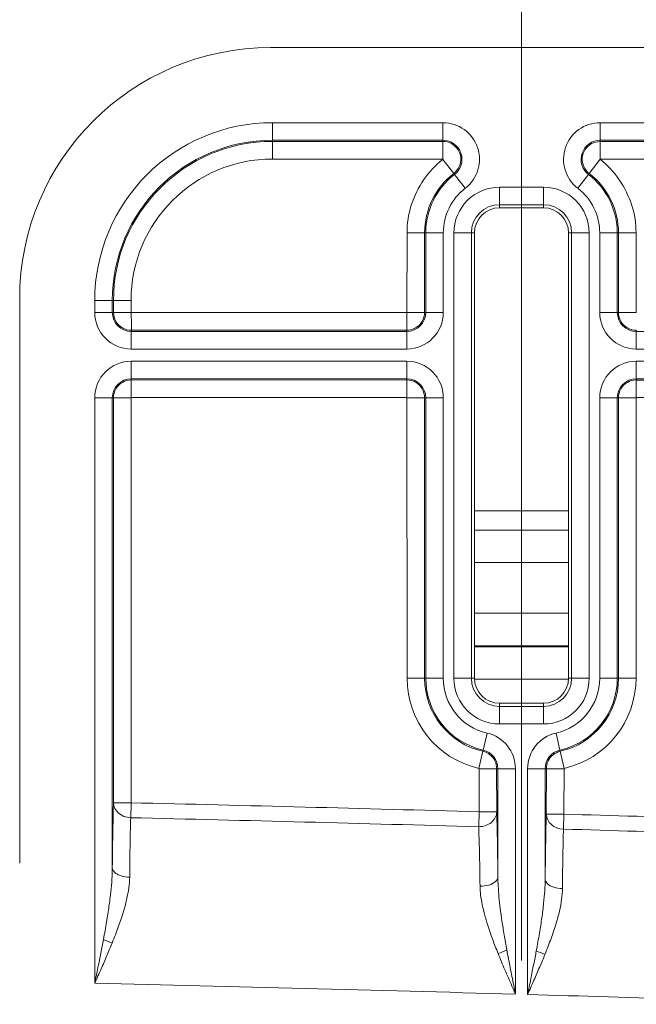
# Model space of a CAD drawing. Header units: inches. Extents: x 0 to 153, y 3 to 96.
# Tile 111 of 132: x 124.75 to 125.98, y 62.04 to 64.01. Entities that reach past the tile are written whole.
import ezdxf

# ---------------------------------------------------------------- set-up
doc = ezdxf.new("R2010")
doc.units = ezdxf.units.IN
doc.header["$LTSCALE"] = 4.5
doc.header["$MEASUREMENT"] = 0
doc.layers.add('Centerline (ANSI)', color=1, linetype='Continuous', lineweight=9, true_color=0xff0000)
for name, color, linetype, lineweight in [('Dimension (ANSI)', 7, 'Continuous', 9), ('Visible (ANSI)', 7, 'Continuous', 18), ('Visible Narrow (ANSI)', 7, 'Continuous', 5)]:
    doc.layers.add(name, color=color, linetype=linetype, lineweight=lineweight)
doc.styles.add('Note Text (ANSI)', font='arial.ttf')
doc.dimstyles.new('.XXX', dxfattribs={"dimscale": 4.5, "dimtxt": 0.095, "dimasz": 0.125, "dimexe": 0.1875, "dimexo": 0.063, "dimgap": 0.0625, "dimtad": 0, "dimtih": 1, "dimtoh": 1, "dimdec": 3, "dimrnd": 1e-08, "dimzin": 0, "dimdsep": 46, "dimtxsty": 'Note Text (ANSI)', "dimblk": 'Filled-1', "dimcen": 0.09, "dimdle": 0.45, "dimclrd": 256, "dimclre": 256, "dimclrt": 256, "dimadec": 0, "dimazin": 1, "dimtfac": 1.263158, "dimtofl": 0, "dimtmove": 0, "dimatfit": 3, "dimfxl": 1, "dimtolj": 1, "dimtzin": 4, "dimlwd": -1, "dimlwe": -1, "dimarcsym": 0})

# ---------------------------------------------------------------- blocks, each defined once
blk = doc.blocks.new('Filled-1')
at = {"color": 0}
for p, q in [((0, 0), (-1, 0.25)), ((-1, 0.25), (-1, -0.25)), ((-1, 0), (0, 0)), ((-1, -0.25), (0, 0))]:
    blk.add_line(p, q, dxfattribs=at)
at = {"color": 0, "flags": 128}
blk.add_lwpolyline([(-1, -0.25), (0, 0), (-1, 0.25), (-1, -0.25)], dxfattribs=at)
at = {"color": 0}
blk.add_solid([(-1, -0.25), (0, 0), (-1, 0.25), (-1, -0.25)], dxfattribs=at)
blk = doc.blocks.new('*D67')
at = {"layer": 'Defpoints', "color": 0, "transparency": 16777216}
for p in [(127.5591, 68.1746), (127.5591, 63.9629), (113.9341, 63.3379)]:
    blk.add_point(p, dxfattribs=at)
at = {"layer": 'Dimension (ANSI)', "transparency": 16777216}
for p, q in [((113.9341, 63.6214), (113.9341, 69.0184)), ((127.5591, 64.2464), (127.5591, 69.0184)), ((114.4966, 68.1746), (120.1934, 68.1746)), ((126.9966, 68.1746), (122.1582, 68.1746))]:
    blk.add_line(p, q, dxfattribs=at)
at = {"layer": 'Dimension (ANSI)', "transparency": 16777216, "xscale": 0.5625, "yscale": 0.5625, "zscale": 0.5625, "rotation": 180}
blk.add_blockref('Filled-1', (113.9341, 68.1746), dxfattribs=at)
at = {"layer": 'Dimension (ANSI)', "transparency": 16777216, "xscale": 0.5625, "yscale": 0.5625, "zscale": 0.5625}
blk.add_blockref('Filled-1', (127.5591, 68.1746), dxfattribs=at)
at = {"layer": 'Dimension (ANSI)', "transparency": 16777216, "insert": (120.4746, 68.393), "char_height": 0.4275, "attachment_point": 1, "style": 'Note Text (ANSI)'}
blk.add_mtext('\\A1;13.63', dxfattribs=at)

msp = doc.modelspace()

# ---------------------------------------------------------------- linework, layer by layer
at = {"layer": 'Centerline (ANSI)', "linetype": 'Continuous'}
msp.add_line((125.7466, 64.1438), (125.7466, 62.1319), dxfattribs=at)
at = {"layer": 'Visible (ANSI)'}
for p, q in [((127.8866, 63.9504), (125.2466, 63.9504)), ((125.7904, 63.6313), (125.7029, 63.6313)), ((125.6529, 63.5813), (125.6529, 62.6944)), ((125.8404, 62.6944), (125.8404, 63.5813)), ((124.7466, 63.4504), (124.7466, 62.3262)), ((125.5179, 63.2532), (125.5179, 63.2885)), ((125.6529, 63.0279), (125.8404, 63.0279)), ((125.7029, 62.6444), (125.7904, 62.6444)), ((125.6617, 62.5144), (125.6696, 62.5488)), ((125.831, 62.5141), (125.796, 62.5141))]:
    msp.add_line(p, q, dxfattribs=at)
for centre, radius, start, end in [((125.2466, 63.4504), 0.5, 90, 180), ((125.7029, 63.5813), 0.05, 90, 180), ((125.7904, 63.5813), 0.05, 0, 90), ((125.7029, 62.6944), 0.05, 180, 270), ((125.7904, 62.6944), 0.05, 270, 0)]:
    msp.add_arc(centre, radius, start, end, dxfattribs=at)
at = {"layer": 'Visible Narrow (ANSI)'}
for p, q in [((125.2505, 63.8008), (125.59, 63.8008)), ((125.2505, 63.7658), (125.2505, 63.8008)), ((125.59, 63.7658), (125.59, 63.8008)), ((125.9033, 63.8008), (127.4028, 63.8008)), ((125.9033, 63.7658), (125.9033, 63.8008)), ((125.2505, 63.7658), (125.59, 63.7658)), ((125.2505, 63.7635), (125.2505, 63.7658)), ((125.2505, 63.7635), (125.59, 63.7635)), ((125.2505, 63.7285), (125.2505, 63.7635)), ((125.59, 63.7658), (125.59, 63.7635)), ((125.59, 63.7281), (125.59, 63.7635)), ((125.9033, 63.7658), (127.4028, 63.7658)), ((125.9033, 63.7632), (125.9033, 63.7658)), ((125.9033, 63.7632), (127.4028, 63.7635)), ((125.9033, 63.7281), (125.9033, 63.7635)), ((125.2505, 63.7285), (125.59, 63.7281)), ((125.59, 63.7278), (125.6117, 63.6997)), ((125.9033, 63.7279), (125.8816, 63.6997)), ((125.9033, 63.7281), (127.4028, 63.7281)), ((125.6131, 63.6979), (125.6115, 63.6999)), ((125.6131, 63.6979), (125.6345, 63.6701)), ((125.8802, 63.6979), (125.8588, 63.6701)), ((125.8816, 63.6997), (125.8802, 63.6979)), ((125.7029, 63.6725), (125.7904, 63.6725)), ((125.7029, 63.6375), (125.7029, 63.6725)), ((125.7904, 63.6375), (125.7904, 63.6725)), ((125.7029, 63.6375), (125.7904, 63.6375)), ((125.7029, 63.6313), (125.7029, 63.6375)), ((125.7904, 63.6313), (125.7904, 63.6375)), ((125.5185, 63.5813), (125.5182, 63.4229)), ((125.5185, 63.5813), (125.5535, 63.5813)), ((125.5535, 63.5813), (125.5534, 63.4229)), ((125.5535, 63.5813), (125.5558, 63.5813)), ((125.5558, 63.5813), (125.5908, 63.5813)), ((125.5558, 63.5813), (125.5558, 63.4229)), ((125.5908, 63.5813), (125.5908, 63.4229)), ((125.6117, 62.6944), (125.6117, 63.5813)), ((125.6467, 63.5813), (125.6117, 63.5813)), ((125.6467, 62.6944), (125.6467, 63.5813)), ((125.6529, 63.5813), (125.6467, 63.5813)), ((125.8404, 63.5813), (125.8465, 63.5813)), ((125.8465, 63.5813), (125.8465, 62.6944)), ((125.8465, 63.5813), (125.8815, 63.5813)), ((125.8815, 63.5813), (125.8815, 62.6944)), ((125.9025, 63.4229), (125.9025, 63.5813)), ((125.9375, 63.5813), (125.9025, 63.5813)), ((125.9375, 63.4229), (125.9375, 63.5813)), ((125.9398, 63.5813), (125.9375, 63.5813)), ((125.94, 63.4229), (125.9398, 63.5813)), ((125.9748, 63.5813), (125.9398, 63.5813)), ((125.9751, 63.4229), (125.9748, 63.5813)), ((124.8962, 63.4229), (124.8962, 63.4465)), ((124.9312, 63.4465), (124.8962, 63.4465)), ((124.9312, 63.4229), (124.9312, 63.4465)), ((124.9335, 63.4465), (124.9312, 63.4465)), ((124.9685, 63.4465), (124.9335, 63.4465)), ((124.9338, 63.4229), (124.9335, 63.4465)), ((124.9688, 63.4229), (124.9685, 63.4465)), ((124.9312, 63.4229), (124.8962, 63.4229)), ((124.9338, 63.4229), (124.9312, 63.4229)), ((124.9688, 63.4229), (124.9335, 63.4229)), ((125.5179, 63.4226), (124.9688, 63.4226)), ((125.5179, 63.4226), (125.5179, 63.3873)), ((125.5182, 63.4229), (125.5535, 63.4229)), ((125.5558, 63.4229), (125.5534, 63.4229)), ((125.5558, 63.4229), (125.5908, 63.4229)), ((125.9375, 63.4229), (125.9025, 63.4229)), ((125.94, 63.4229), (125.9375, 63.4229)), ((125.9751, 63.4229), (125.9398, 63.4229)), ((125.5179, 63.3875), (124.9691, 63.3873)), ((124.9691, 63.3873), (124.9691, 63.385)), ((124.9691, 63.385), (124.9691, 63.35)), ((125.5179, 63.385), (124.9691, 63.385)), ((125.5179, 63.385), (125.5179, 63.3875)), ((125.5179, 63.385), (125.5179, 63.35)), ((125.9754, 63.3873), (125.9754, 63.385)), ((126.9431, 63.385), (125.9754, 63.385)), ((125.9754, 63.385), (125.9754, 63.35)), ((125.5179, 63.35), (124.9691, 63.35)), ((126.9431, 63.35), (125.9754, 63.35)), ((124.9691, 63.3258), (125.5179, 63.3258)), ((124.9691, 63.2908), (124.9691, 63.3258)), ((125.5179, 63.2908), (125.5179, 63.3258)), ((125.9754, 63.3258), (126.9431, 63.3258)), ((125.9754, 63.2908), (125.9754, 63.3258)), ((124.9691, 63.2908), (125.5179, 63.2908)), ((124.9691, 63.2908), (124.9691, 63.2883)), ((124.9691, 63.2532), (124.9691, 63.2885)), ((124.9691, 63.2883), (125.5179, 63.2884)), ((125.5179, 63.2884), (125.5179, 63.2908)), ((125.9754, 63.2908), (126.9431, 63.2908)), ((125.9754, 63.2908), (125.9754, 63.2883)), ((125.9754, 63.2532), (125.9754, 63.2885)), ((125.9754, 63.2883), (126.9431, 63.2884)), ((124.8962, 62.0869), (124.8962, 63.2529)), ((124.9312, 63.2529), (124.8962, 63.2529)), ((124.9312, 63.2529), (124.9336, 63.2529)), ((124.9312, 62.3171), (124.9312, 63.2529)), ((124.9335, 62.4463), (124.9336, 63.2529)), ((124.9688, 63.2529), (124.9335, 63.2529)), ((124.9685, 62.4463), (124.9688, 63.2529)), ((124.9691, 63.2532), (125.5179, 63.2532)), ((125.5182, 63.2529), (125.5185, 62.6944)), ((125.5182, 63.2529), (125.5535, 63.2529)), ((125.5532, 63.2529), (125.5535, 62.6944)), ((125.5532, 63.2529), (125.5558, 63.2529)), ((125.5558, 63.2529), (125.5558, 62.6944)), ((125.5558, 63.2529), (125.5908, 63.2529)), ((125.5908, 63.2529), (125.5908, 62.6944)), ((125.9025, 62.6944), (125.9025, 63.2529)), ((125.9375, 63.2529), (125.9025, 63.2529)), ((125.9375, 62.6944), (125.9375, 63.2529)), ((125.9375, 63.2529), (125.9398, 63.2529)), ((125.9398, 62.6944), (125.9398, 63.2529)), ((125.9751, 63.2529), (125.9398, 63.2529)), ((125.9748, 62.6944), (125.9751, 63.2529)), ((125.9754, 63.2532), (126.9432, 63.2532)), ((125.6529, 62.9893), (125.8404, 62.9893)), ((125.6529, 62.9246), (125.8404, 62.9246)), ((125.8404, 62.8242), (125.6529, 62.8242)), ((125.8404, 62.7592), (125.6529, 62.7592)), ((125.6529, 62.7572), (125.8404, 62.7572)), ((125.5185, 62.6944), (125.5535, 62.6944)), ((125.5535, 62.6944), (125.5558, 62.6944)), ((125.5558, 62.6944), (125.5908, 62.6944)), ((125.6467, 62.6944), (125.6117, 62.6944)), ((125.6529, 62.6944), (125.6467, 62.6944)), ((125.6529, 62.6922), (125.8403, 62.6922)), ((125.8404, 62.6944), (125.8465, 62.6944)), ((125.8465, 62.6944), (125.8815, 62.6944)), ((125.9375, 62.6944), (125.9025, 62.6944)), ((125.9398, 62.6944), (125.9375, 62.6944)), ((125.9748, 62.6944), (125.9398, 62.6944)), ((125.7029, 62.6383), (125.7029, 62.6444)), ((125.7904, 62.6383), (125.7029, 62.6383)), ((125.7029, 62.6383), (125.7029, 62.6033)), ((125.7904, 62.6444), (125.7904, 62.6383)), ((125.7904, 62.6383), (125.7904, 62.6033)), ((125.7904, 62.6033), (125.7029, 62.6033)), ((125.6701, 62.551), (125.6779, 62.5852)), ((125.8232, 62.551), (125.8154, 62.5852)), ((125.6701, 62.551), (125.6696, 62.5488)), ((125.8237, 62.5486), (125.8232, 62.551)), ((125.8315, 62.5147), (125.8237, 62.5488)), ((125.662, 62.5141), (125.6622, 62.4283)), ((125.662, 62.5141), (125.6972, 62.5141)), ((125.697, 62.5141), (125.6972, 62.4283)), ((125.6995, 62.5141), (125.697, 62.5141)), ((125.6995, 62.5141), (125.7345, 62.5141)), ((125.6995, 62.5141), (125.6995, 62.299)), ((125.7345, 62.5141), (125.7345, 62.0651)), ((125.7587, 62.0644), (125.7587, 62.5141)), ((125.7937, 62.5141), (125.7587, 62.5141)), ((125.7937, 62.2943), (125.7937, 62.5141)), ((125.7961, 62.5141), (125.7937, 62.5141)), ((125.796, 62.4236), (125.7961, 62.5141)), ((125.831, 62.4236), (125.8313, 62.5145)), ((124.9685, 62.4463), (124.9335, 62.4463)), ((124.9678, 62.4166), (124.9685, 62.4463)), ((125.6622, 62.4283), (125.6614, 62.3986)), ((125.6622, 62.4283), (125.6972, 62.4283)), ((125.831, 62.4236), (125.796, 62.4236)), ((125.8302, 62.3938), (125.831, 62.4236))]:
    msp.add_line(p, q, dxfattribs=at)
for centre, radius, start, end in [((125.2505, 63.4465), 0.3543, 90, 180), ((125.59, 63.7279), 0.0729, 307.6142, 90), ((125.9033, 63.7279), 0.0729, 90, 232.3858), ((125.2505, 63.4465), 0.3193, 90, 180), ((125.2505, 63.4465), 0.317, 90, 180), ((125.59, 63.7279), 0.0379, 307.6142, 90), ((125.9033, 63.7279), 0.0379, 90, 232.3858), ((125.2505, 63.4465), 0.282, 90, 180), ((125.7029, 63.5813), 0.1494, 127.614, 180), ((125.7029, 63.5813), 0.1471, 127.6142, 180), ((125.7904, 63.5813), 0.1471, 0, 52.3858), ((125.7904, 63.5813), 0.1494, 0, 52.3854), ((125.7029, 63.5813), 0.1121, 127.6142, 180), ((125.7029, 63.5813), 0.0911, 90, 180), ((125.7904, 63.5813), 0.0911, 0, 90), ((125.7904, 63.5813), 0.1121, 0, 52.3858), ((125.7029, 63.5813), 0.0561, 90, 180), ((125.7904, 63.5813), 0.0561, 0, 90), ((124.9691, 63.4229), 0.0729, 180, 270), ((124.9691, 63.4229), 0.0379, 180, 270), ((125.5179, 63.4229), 0.0729, 270, 0), ((125.5179, 63.4229), 0.0379, 270, 0), ((125.9754, 63.4229), 0.0729, 180, 270), ((125.9754, 63.4229), 0.0379, 180, 270), ((124.9691, 63.2529), 0.0729, 90, 180), ((125.5179, 63.2529), 0.0729, 0, 90), ((125.9754, 63.2529), 0.0729, 90, 180), ((124.9691, 63.2529), 0.0379, 90, 180), ((125.5179, 63.2529), 0.0379, 0, 90), ((125.9754, 63.2529), 0.0379, 90, 180), ((125.7029, 62.6944), 0.1844, 180, 257.116), ((125.7029, 62.6944), 0.1494, 180, 257.1161), ((125.7029, 62.6944), 0.1471, 180, 257.1163), ((125.7029, 62.6944), 0.1121, 180, 257.1163), ((125.7029, 62.6944), 0.0911, 180, 270), ((125.7029, 62.6944), 0.0561, 180, 270), ((125.7904, 62.6944), 0.0911, 270, 0), ((125.7904, 62.6944), 0.0561, 270, 0), ((125.7904, 62.6944), 0.1121, 282.8837, 0), ((125.7904, 62.6944), 0.1471, 282.8837, 0), ((125.7904, 62.6944), 0.1494, 282.8824, 0), ((125.7904, 62.6944), 0.1844, 282.882, 0), ((125.6616, 62.5141), 0.0729, 0, 77.1163), ((125.8316, 62.5141), 0.0729, 102.8837, 180), ((125.6616, 62.5141), 0.0379, 0, 77.1163), ((125.8316, 62.5141), 0.0379, 102.8837, 180), ((120.7466, -113.8211), 176.318, 88.402432, 88.627934), ((120.7466, -113.8211), 176.318, 88.157757, 88.347561), ((120.7466, -113.8211), 176.2882, 88.402432, 88.627934), ((120.7466, -113.8211), 176.2882, 88.157757, 88.347561), ((120.7466, -113.8211), 175.9569, 88.375603, 88.648665), ((120.7466, -113.8211), 175.9569, 88.157757, 88.367719)]:
    msp.add_arc(centre, radius, start, end, dxfattribs=at)
for centre, major_axis, ratio, start_param, end_param in [((124.9685, 62.4463), (-0.035, 0.001), 0.849532, 0.033131, 1.574337), ((125.6622, 62.4284), (0.035, 0.001), 0.849163, 4.664864, 6.250081), ((125.831, 62.4236), (-0.035, 0.001), 0.849534, 0.033131, 1.57018), ((124.9309, 62.1741), (0.0328, -0.0123), 0.196107, 4.229303, 4.780335), ((125.7002, 62.1531), (-0.0329, -0.0121), 0.190629, 1.494724, 2.049261), ((125.7935, 62.1516), (0.0328, -0.0123), 0.196612, 4.228854, 4.779543)]:
    msp.add_ellipse(centre, major_axis=major_axis, ratio=ratio, start_param=start_param, end_param=end_param, dxfattribs=at)
for points, knots in [([(125.59, 63.7635), (125.5958, 63.7634), (125.6075, 63.7606), (125.621, 63.7482), (125.6269, 63.7309), (125.624, 63.7128), (125.6162, 63.7035), (125.6116, 63.6998)], [0.0000005, 0.0000005, 0.0000005, 0.0000005, 0.2, 0.4, 0.6, 0.8, 0.9999977, 0.9999977, 0.9999977, 0.9999977]), ([(125.8816, 63.6997), (125.877, 63.7033), (125.8694, 63.7127), (125.8663, 63.7308), (125.8722, 63.748), (125.8856, 63.7606), (125.8974, 63.7632), (125.9033, 63.7633)], [0.0000039, 0.0000039, 0.0000039, 0.0000039, 0.2, 0.4, 0.6, 0.8, 0.9999982, 0.9999982, 0.9999982, 0.9999982]), ([(125.59, 63.7277), (125.5747, 63.7159), (125.5503, 63.6896), (125.5237, 63.6364), (125.5185, 63.6003), (125.5185, 63.5813)], [0.002606, 0.002606, 0.002606, 0.002606, 0.3333333, 0.6666667, 1, 1, 1, 1]), ([(125.9748, 63.5813), (125.9748, 63.6002), (125.9696, 63.6362), (125.9431, 63.6894), (125.9186, 63.7159), (125.9034, 63.728)], [0, 0, 0, 0, 0.3333333, 0.6666667, 0.9973954, 0.9973954, 0.9973954, 0.9973954]), ([(125.7961, 62.5141), (125.7961, 62.5194), (125.7984, 62.53), (125.8086, 62.543), (125.8185, 62.5474), (125.8237, 62.5488)], [0, 0, 0, 0, 0.3333333, 0.6666667, 0.9999644, 0.9999644, 0.9999644, 0.9999644]), ([(125.6972, 62.4283), (125.6976, 62.4132), (125.6985, 62.3775), (125.6992, 62.3279), (125.6995, 62.299)], [0.0000002, 0.0000002, 0.0000002, 0.0000002, 0.5, 1, 1, 1, 1]), ([(124.9658, 62.2981), (124.966, 62.3237), (124.9666, 62.3692), (124.9674, 62.4027), (124.9678, 62.4166)], [0.0000028, 0.0000028, 0.0000028, 0.0000028, 0.5, 1, 1, 1, 1]), ([(125.6614, 62.3986), (125.6618, 62.385), (125.6628, 62.352), (125.6636, 62.3061), (125.664, 62.2799)], [0.0000001, 0.0000001, 0.0000001, 0.0000001, 0.5, 1, 1, 1, 1]), ([(125.8282, 62.2753), (125.8284, 62.301), (125.829, 62.3464), (125.8298, 62.38), (125.8302, 62.3938)], [0.0000027, 0.0000027, 0.0000027, 0.0000027, 0.5, 1, 1, 1, 1]), ([(124.9312, 62.3171), (124.9312, 62.3098), (124.9309, 62.3021), (124.9304, 62.2939), (124.9299, 62.2858), (124.9291, 62.2773), (124.9282, 62.2683), (124.9272, 62.2593), (124.926, 62.2498), (124.9246, 62.2399), (124.9232, 62.23), (124.9216, 62.2197), (124.9197, 62.2087), (124.9179, 62.1978), (124.9158, 62.1862), (124.9136, 62.1741)], [0, 0, 0, 0, 0.2, 0.2, 0.2, 0.4, 0.4, 0.4, 0.6, 0.6, 0.6, 0.8, 0.8, 0.8, 1, 1, 1, 1]), ([(124.9658, 62.2981), (124.9598, 62.2982), (124.9538, 62.2991), (124.9486, 62.3008), (124.946, 62.3017), (124.9435, 62.3027), (124.9415, 62.3038), (124.9394, 62.305), (124.9375, 62.3063), (124.936, 62.3077), (124.933, 62.3106), (124.9313, 62.3138), (124.9312, 62.3171)], [0, 0, 0, 0, 0.333333, 0.333333, 0.333333, 0.500081, 0.500081, 0.500081, 0.666667, 0.666667, 0.666667, 1, 1, 1, 1]), ([(124.9658, 62.2981), (124.9657, 62.2914), (124.9651, 62.2843), (124.9641, 62.2768), (124.9631, 62.2693), (124.9616, 62.2615), (124.9597, 62.2532), (124.9578, 62.245), (124.9554, 62.2363), (124.9527, 62.2272), (124.9499, 62.2181), (124.9467, 62.2087), (124.943, 62.1986), (124.9394, 62.1886), (124.9353, 62.178), (124.9308, 62.1669)], [0, 0, 0, 0, 0.2, 0.2, 0.2, 0.4, 0.4, 0.4, 0.6, 0.6, 0.6, 0.8, 0.8, 0.8, 1, 1, 1, 1]), ([(125.6995, 62.299), (125.6994, 62.2956), (125.6977, 62.2923), (125.6946, 62.2894), (125.6914, 62.2865), (125.6869, 62.2841), (125.6816, 62.2824), (125.6762, 62.2808), (125.6701, 62.2799), (125.664, 62.2799)], [0, 0, 0, 0, 0.333333, 0.333333, 0.333333, 0.666667, 0.666667, 0.666667, 1, 1, 1, 1]), ([(125.7174, 62.1531), (125.7154, 62.1636), (125.7137, 62.1736), (125.712, 62.1832), (125.7104, 62.1928), (125.709, 62.2019), (125.7077, 62.2107), (125.7064, 62.2194), (125.7052, 62.2278), (125.7042, 62.2358), (125.7032, 62.2438), (125.7024, 62.2515), (125.7017, 62.2589), (125.701, 62.2662), (125.7005, 62.2732), (125.7001, 62.2799), (125.6998, 62.2866), (125.6996, 62.293), (125.6995, 62.299)], [0, 0, 0, 0, 0.166667, 0.166667, 0.166667, 0.333333, 0.333333, 0.333333, 0.5, 0.5, 0.5, 0.666667, 0.666667, 0.666667, 0.833333, 0.833333, 0.833333, 1, 1, 1, 1]), ([(125.7937, 62.2943), (125.7937, 62.287), (125.7934, 62.2793), (125.7929, 62.2712), (125.7924, 62.2631), (125.7916, 62.2545), (125.7907, 62.2456), (125.7897, 62.2366), (125.7885, 62.2271), (125.7871, 62.2173), (125.7857, 62.2074), (125.7841, 62.1971), (125.7823, 62.1862), (125.7804, 62.1752), (125.7784, 62.1637), (125.7761, 62.1516)], [0, 0, 0, 0, 0.2, 0.2, 0.2, 0.4, 0.4, 0.4, 0.6, 0.6, 0.6, 0.8, 0.8, 0.8, 1, 1, 1, 1]), ([(125.8282, 62.2753), (125.8222, 62.2754), (125.8162, 62.2764), (125.811, 62.2781), (125.8059, 62.2797), (125.8015, 62.2821), (125.7985, 62.285), (125.7955, 62.2878), (125.7938, 62.2911), (125.7937, 62.2943)], [0, 0, 0, 0, 0.333333, 0.333333, 0.333333, 0.666667, 0.666667, 0.666667, 1, 1, 1, 1]), ([(125.7, 62.146), (125.6961, 62.1556), (125.6925, 62.1648), (125.6893, 62.1736), (125.686, 62.1824), (125.6831, 62.1908), (125.6805, 62.1988), (125.6778, 62.2068), (125.6755, 62.2145), (125.6735, 62.2219), (125.6715, 62.2293), (125.6698, 62.2363), (125.6684, 62.2431), (125.667, 62.2498), (125.666, 62.2563), (125.6652, 62.2624), (125.6645, 62.2685), (125.6641, 62.2743), (125.664, 62.2799)], [0, 0, 0, 0, 0.166667, 0.166667, 0.166667, 0.333333, 0.333333, 0.333333, 0.5, 0.5, 0.5, 0.666667, 0.666667, 0.666667, 0.833333, 0.833333, 0.833333, 1, 1, 1, 1]), ([(125.8282, 62.2753), (125.8281, 62.2686), (125.8276, 62.2615), (125.8265, 62.254), (125.8255, 62.2466), (125.8241, 62.2387), (125.8222, 62.2305), (125.8203, 62.2223), (125.8179, 62.2136), (125.8151, 62.2046), (125.8123, 62.1955), (125.8092, 62.186), (125.8055, 62.176), (125.8019, 62.166), (125.7978, 62.1554), (125.7933, 62.1443)], [0, 0, 0, 0, 0.2, 0.2, 0.2, 0.4, 0.4, 0.4, 0.6, 0.6, 0.6, 0.8, 0.8, 0.8, 1, 1, 1, 1]), ([(124.9136, 62.1741), (124.9119, 62.1653), (124.9102, 62.1561), (124.9083, 62.1468), (124.9065, 62.1375), (124.9046, 62.128), (124.9026, 62.118), (124.9006, 62.108), (124.8984, 62.0976), (124.8962, 62.0869)], [0.0000016, 0.0000016, 0.0000016, 0.0000016, 0.3333333, 0.3333333, 0.3333333, 0.6666667, 0.6666667, 0.6666667, 1, 1, 1, 1]), ([(124.9308, 62.1669), (124.9275, 62.1588), (124.924, 62.1504), (124.9203, 62.1418), (124.9167, 62.1333), (124.9129, 62.1246), (124.9089, 62.1154), (124.9048, 62.1063), (124.9006, 62.0968), (124.8962, 62.0869)], [0.0000017, 0.0000017, 0.0000017, 0.0000017, 0.3333333, 0.3333333, 0.3333333, 0.6666667, 0.6666667, 0.6666667, 1, 1, 1, 1]), ([(125.7345, 62.0651), (125.7333, 62.071), (125.7322, 62.0769), (125.731, 62.0828), (125.7298, 62.0886), (125.7286, 62.0945), (125.7275, 62.1004), (125.7263, 62.1062), (125.7252, 62.1121), (125.724, 62.118), (125.7229, 62.1238), (125.7218, 62.1297), (125.7206, 62.1356), (125.7195, 62.1414), (125.7184, 62.1473), (125.7174, 62.1531)], [0, 0, 0, 0, 0.2, 0.2, 0.2, 0.4, 0.4, 0.4, 0.6, 0.6, 0.6, 0.8, 0.8, 0.8, 0.9999964, 0.9999964, 0.9999964, 0.9999964]), ([(125.7761, 62.1516), (125.7744, 62.1427), (125.7727, 62.1336), (125.7708, 62.1243), (125.769, 62.115), (125.7671, 62.1055), (125.7651, 62.0955), (125.7631, 62.0856), (125.7609, 62.0752), (125.7587, 62.0644)], [0.0000019, 0.0000019, 0.0000019, 0.0000019, 0.3333333, 0.3333333, 0.3333333, 0.6666667, 0.6666667, 0.6666667, 1, 1, 1, 1]), ([(125.7345, 62.0651), (125.7322, 62.0705), (125.7298, 62.0759), (125.7274, 62.0813), (125.7251, 62.0867), (125.7227, 62.0921), (125.7204, 62.0975), (125.718, 62.1029), (125.7157, 62.1083), (125.7134, 62.1137), (125.7111, 62.1191), (125.7088, 62.1244), (125.7066, 62.1298), (125.7044, 62.1352), (125.7021, 62.1406), (125.7, 62.146)], [0, 0, 0, 0, 0.2, 0.2, 0.2, 0.4, 0.4, 0.4, 0.6, 0.6, 0.6, 0.8, 0.8, 0.8, 0.9999963, 0.9999963, 0.9999963, 0.9999963]), ([(125.7933, 62.1443), (125.79, 62.1362), (125.7865, 62.1279), (125.7828, 62.1193), (125.7792, 62.1108), (125.7754, 62.1021), (125.7714, 62.0929), (125.7673, 62.0838), (125.7631, 62.0743), (125.7587, 62.0644)], [0.000002, 0.000002, 0.000002, 0.000002, 0.3333333, 0.3333333, 0.3333333, 0.6666667, 0.6666667, 0.6666667, 1, 1, 1, 1])]:
    msp.add_open_spline(points, degree=3, knots=knots, dxfattribs=at)
for points in [[(124.9691, 63.3873), (124.9629, 63.3874), (124.9506, 63.3905), (124.9367, 63.4042), (124.9338, 63.4167), (124.9335, 63.4229)], [(124.9688, 63.4229), (124.9688, 63.4165), (124.9699, 63.4038), (124.9697, 63.3905), (124.9691, 63.3874), (124.9691, 63.3873)], [(125.5534, 63.4229), (125.5534, 63.4167), (125.5502, 63.4044), (125.5365, 63.3905), (125.5241, 63.3875), (125.5179, 63.3873)], [(125.9754, 63.3873), (125.9692, 63.3874), (125.9568, 63.3905), (125.943, 63.4042), (125.94, 63.4167), (125.9398, 63.4229)], [(124.9336, 63.2529), (124.9336, 63.2591), (124.9368, 63.2714), (124.9505, 63.2852), (124.9629, 63.2883), (124.9691, 63.2885)], [(125.5179, 63.2884), (125.5241, 63.2884), (125.5364, 63.2852), (125.5502, 63.2715), (125.5532, 63.2591), (125.5535, 63.2529)], [(125.9398, 63.2529), (125.9398, 63.2591), (125.943, 63.2714), (125.9567, 63.2852), (125.9691, 63.2883), (125.9754, 63.2885)], [(125.6696, 62.5488), (125.6747, 62.5476), (125.6845, 62.5429), (125.6949, 62.5301), (125.6971, 62.5194), (125.6972, 62.5141)], [(124.9312, 62.3171), (124.9315, 62.3453), (124.9323, 62.3945), (124.9331, 62.4308), (124.9335, 62.4463)], [(125.7937, 62.2943), (125.794, 62.3226), (125.7948, 62.3717), (125.7956, 62.4081), (125.796, 62.4236)]]:
    msp.add_open_spline(points, degree=3, dxfattribs=at)

# ---------------------------------------------------------------- dimensions: what is measured, and where the dimension line sits
at = {"layer": 'Dimension (ANSI)'}
dim = msp.add_linear_dim(base=(127.5591234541, 68.1746149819), p1=(113.9341234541, 63.3378903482), p2=(127.5591234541, 63.9628979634), angle=180, dimstyle='.XXX', override={"dimgap": 0.0625, "dimtih": 0, "dimtoh": 0, "dimdec": 2, "dimtol": 0, "dimlim": 0, "dimtp": 0, "dimtm": 0, "dimtdec": 2, "dimatfit": 1}, dxfattribs=at)
dim.commit()
dim.dimension.update_dxf_attribs({"geometry": '*D67', "text_midpoint": (121.1758189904, 68.1746149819), "dimtype": 160})

doc.saveas('drawing.dxf')
